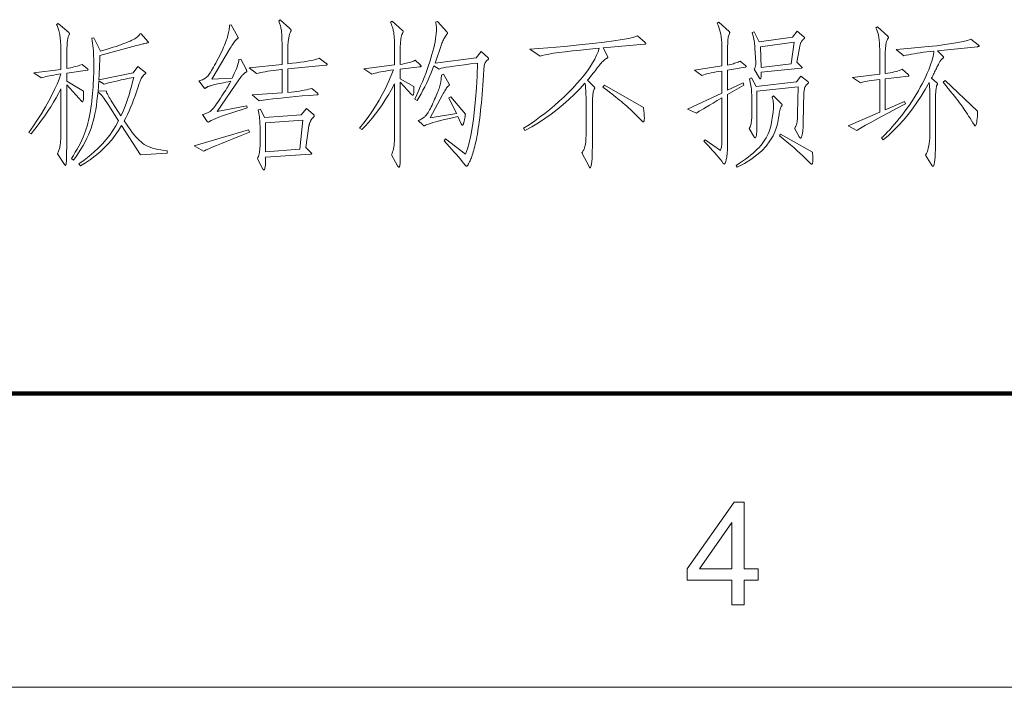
# Model space of a CAD drawing. Extents: x 0 to 1189, y 0 to 841.
# Tile 69 of 132: x 236 to 270, y 10 to 33. Entities that reach past the tile are written whole.
import ezdxf

# ---------------------------------------------------------------- set-up
doc = ezdxf.new("R2010")
doc.units = 0

msp = doc.modelspace()

# ---------------------------------------------------------------- linework, layer by layer
at = {"color": 7, "lineweight": 100}
msp.add_line((20, 20), (1169, 20), dxfattribs=at)
at = {"color": 7, "lineweight": 13}
msp.add_line((10, 10), (1179, 10), dxfattribs=at)
for points in [[(238.39, 31.052), (238.393, 31.049), (238.396, 31.046), (238.398, 31.043), (238.4, 31.04), (238.402, 31.038), (238.403, 31.035), (238.404, 31.032), (238.405, 31.03), (238.406, 31.028), (238.406, 31.026), (238.406, 31.024), (238.405, 31.022), (238.404, 31.02), (238.402, 31.018), (238.4, 31.016), (238.398, 31.015), (238.395, 31.013), (238.392, 31.012), (238.389, 31.011), (238.385, 31.01), (237.677, 30.91), (237.677, 30.635), (238.253, 30.292), (238.253, 30.224), (238.253, 30.163), (238.252, 30.109), (238.249, 30.062), (238.246, 30.023), (238.242, 29.99), (238.237, 29.965), (238.231, 29.947), (238.224, 29.936), (238.216, 29.933), (238.215, 29.933), (238.213, 29.934), (238.212, 29.934), (238.21, 29.935), (238.208, 29.937), (238.206, 29.939), (238.203, 29.941), (238.201, 29.943), (238.198, 29.946), (238.195, 29.949), (237.677, 30.514), (237.677, 28.613), (237.677, 28.48), (237.677, 28.359), (237.676, 28.251), (237.675, 28.155), (237.673, 28.072), (237.672, 28.001), (237.669, 27.943), (237.667, 27.897), (237.664, 27.863), (237.661, 27.842), (237.658, 27.828), (237.655, 27.816), (237.652, 27.805), (237.649, 27.795), (237.646, 27.787), (237.643, 27.78), (237.641, 27.775), (237.638, 27.771), (237.635, 27.769), (237.632, 27.768), (237.63, 27.769), (237.627, 27.77), (237.624, 27.771), (237.621, 27.774), (237.617, 27.776), (237.614, 27.78), (237.61, 27.784), (237.606, 27.789), (237.602, 27.794), (237.598, 27.8), (237.366, 28.164), (237.379, 28.193), (237.391, 28.223), (237.403, 28.253), (237.413, 28.284), (237.423, 28.316), (237.432, 28.348), (237.44, 28.381), (237.447, 28.414), (237.453, 28.449), (237.458, 28.484), (237.463, 28.521), (237.467, 28.562), (237.47, 28.607), (237.473, 28.655), (237.476, 28.707), (237.478, 28.763), (237.48, 28.823), (237.481, 28.887), (237.482, 28.954), (237.482, 29.025), (237.482, 30.376), (237.403, 30.223), (237.32, 30.07), (237.231, 29.917), (237.136, 29.764), (237.037, 29.611), (236.933, 29.458), (236.823, 29.305), (236.708, 29.152), (236.588, 28.998), (236.463, 28.845), (236.394, 28.893), (236.551, 29.119), (236.696, 29.339), (236.832, 29.553), (236.956, 29.761), (237.07, 29.963), (237.174, 30.159), (237.267, 30.349), (237.349, 30.533), (237.421, 30.711), (237.482, 30.883), (237.396, 30.871), (237.315, 30.859), (237.237, 30.846), (237.163, 30.833), (237.094, 30.82), (237.028, 30.806), (236.967, 30.791), (236.909, 30.777), (236.856, 30.761), (236.806, 30.746), (236.558, 30.925), (237.482, 31.036), (237.482, 31.427), (237.482, 31.53), (237.481, 31.628), (237.479, 31.719), (237.476, 31.804), (237.473, 31.883), (237.47, 31.956), (237.465, 32.023), (237.46, 32.084), (237.454, 32.139), (237.448, 32.187), (237.44, 32.232), (237.432, 32.275), (237.423, 32.317), (237.413, 32.357), (237.402, 32.396), (237.39, 32.433), (237.378, 32.469), (237.364, 32.503), (237.349, 32.536), (237.334, 32.567), (237.387, 32.604), (237.751, 32.293), (237.755, 32.288), (237.759, 32.284), (237.762, 32.281), (237.765, 32.277), (237.767, 32.273), (237.769, 32.27), (237.77, 32.267), (237.771, 32.264), (237.772, 32.261), (237.772, 32.258), (237.772, 32.256), (237.772, 32.253), (237.771, 32.25), (237.771, 32.246), (237.77, 32.243), (237.768, 32.24), (237.767, 32.236), (237.765, 32.232), (237.764, 32.228), (237.762, 32.224), (237.746, 32.189), (237.731, 32.143), (237.719, 32.086), (237.708, 32.019), (237.698, 31.94), (237.691, 31.851), (237.685, 31.751), (237.681, 31.639), (237.678, 31.517), (237.677, 31.385), (237.677, 31.068), (237.743, 31.081), (237.806, 31.094), (237.867, 31.107), (237.924, 31.121), (237.978, 31.135), (238.029, 31.15), (238.078, 31.164), (238.123, 31.179), (238.166, 31.195), (238.205, 31.21)], [(243.6, 31.385), (243.785, 31.041), (243.789, 31.032), (243.793, 31.024), (243.796, 31.015), (243.799, 31.008), (243.801, 31.001), (243.803, 30.994), (243.804, 30.988), (243.805, 30.982), (243.806, 30.977), (243.806, 30.973), (243.806, 30.969), (243.805, 30.965), (243.804, 30.961), (243.802, 30.958), (243.799, 30.954), (243.796, 30.951), (243.792, 30.948), (243.788, 30.946), (243.783, 30.943), (243.777, 30.941), (243.771, 30.938), (243.764, 30.935), (243.756, 30.93), (243.748, 30.923), (243.738, 30.916), (243.728, 30.908), (243.717, 30.898), (243.705, 30.887), (243.693, 30.875), (243.679, 30.862), (243.666, 30.848), (243.653, 30.834), (243.64, 30.82), (243.627, 30.805), (243.615, 30.791), (243.603, 30.776), (243.591, 30.761), (243.58, 30.745), (243.569, 30.73), (243.558, 30.714), (242.803, 29.6), (243.806, 29.801), (243.822, 29.727), (243.621, 29.665), (243.436, 29.607), (243.268, 29.553), (243.116, 29.501), (242.98, 29.454), (242.86, 29.41), (242.757, 29.369), (242.67, 29.332), (242.599, 29.298), (242.544, 29.268), (242.538, 29.264), (242.532, 29.26), (242.527, 29.257), (242.521, 29.254), (242.516, 29.252), (242.511, 29.25), (242.507, 29.249), (242.502, 29.247), (242.498, 29.247), (242.494, 29.247), (242.491, 29.247), (242.487, 29.247), (242.484, 29.249), (242.48, 29.25), (242.477, 29.252), (242.473, 29.254), (242.47, 29.257), (242.466, 29.26), (242.463, 29.264), (242.46, 29.268), (242.296, 29.5), (242.327, 29.507), (242.356, 29.514), (242.384, 29.523), (242.412, 29.533), (242.439, 29.543), (242.465, 29.554), (242.49, 29.566), (242.514, 29.579), (242.538, 29.593), (242.56, 29.608), (242.584, 29.627), (242.61, 29.651), (242.639, 29.681), (242.671, 29.718), (242.705, 29.76), (242.742, 29.808), (242.781, 29.863), (242.824, 29.923), (242.869, 29.99), (242.917, 30.062), (242.964, 30.136), (243.009, 30.206), (243.051, 30.272), (243.09, 30.335), (243.126, 30.394), (243.159, 30.45), (243.189, 30.501), (243.217, 30.55), (243.241, 30.594), (243.262, 30.635), (243.175, 30.617), (243.092, 30.601), (243.016, 30.585), (242.945, 30.57), (242.88, 30.556), (242.821, 30.543), (242.768, 30.531), (242.72, 30.52), (242.678, 30.51), (242.642, 30.5), (242.61, 30.492), (242.581, 30.483), (242.554, 30.475), (242.529, 30.467), (242.507, 30.459), (242.487, 30.451), (242.47, 30.444), (242.456, 30.437), (242.443, 30.43), (242.434, 30.424), (242.425, 30.418), (242.418, 30.412), (242.411, 30.408), (242.405, 30.404), (242.399, 30.4), (242.393, 30.397), (242.389, 30.395), (242.385, 30.393), (242.381, 30.392), (242.378, 30.392), (242.376, 30.392), (242.373, 30.393), (242.371, 30.394), (242.368, 30.395), (242.366, 30.396), (242.363, 30.398), (242.361, 30.4), (242.359, 30.402), (242.357, 30.405), (242.354, 30.408), (242.18, 30.646), (242.221, 30.657), (242.259, 30.67), (242.296, 30.685), (242.331, 30.702), (242.364, 30.721), (242.395, 30.741), (242.424, 30.763), (242.452, 30.787), (242.478, 30.813), (242.502, 30.841), (242.527, 30.872), (242.553, 30.909), (242.581, 30.952), (242.611, 31), (242.643, 31.054), (242.678, 31.114), (242.714, 31.179), (242.752, 31.25), (242.793, 31.326), (242.835, 31.408), (242.877, 31.492), (242.916, 31.572), (242.953, 31.649), (242.987, 31.722), (243.018, 31.792), (243.047, 31.859), (243.073, 31.923), (243.097, 31.984), (243.118, 32.041), (243.136, 32.095), (243.152, 32.146), (243.166, 32.196), (243.179, 32.245), (243.19, 32.292), (243.199, 32.338), (243.207, 32.383), (243.213, 32.426), (243.217, 32.467), (243.219, 32.507), (243.22, 32.546), (243.278, 32.557), (243.5, 32.15), (243.502, 32.146), (243.504, 32.142), (243.505, 32.138), (243.507, 32.134), (243.508, 32.13), (243.509, 32.127), (243.51, 32.123), (243.51, 32.12), (243.51, 32.116), (243.511, 32.113), (243.51, 32.11), (243.51, 32.107), (243.508, 32.103), (243.506, 32.1), (243.504, 32.096), (243.501, 32.092), (243.498, 32.088), (243.494, 32.084), (243.489, 32.08), (243.484, 32.076), (243.466, 32.062), (243.446, 32.043), (243.425, 32.022), (243.403, 31.996), (243.38, 31.967), (243.356, 31.934), (243.33, 31.897), (243.303, 31.857), (243.276, 31.812), (243.247, 31.765), (242.613, 30.704), (243.31, 30.741), (243.348, 30.818), (243.383, 30.893), (243.415, 30.964), (243.443, 31.032), (243.468, 31.097), (243.49, 31.159), (243.508, 31.217), (243.523, 31.273), (243.534, 31.325), (243.542, 31.374)], [(243.891, 31.089), (245.01, 31.2), (245.01, 31.701), (245.01, 31.788), (245.009, 31.869), (245.008, 31.945), (245.006, 32.016), (245.005, 32.081), (245.002, 32.142), (244.999, 32.198), (244.996, 32.249), (244.993, 32.294), (244.989, 32.335), (244.984, 32.372), (244.978, 32.409), (244.971, 32.446), (244.963, 32.481), (244.954, 32.516), (244.944, 32.55), (244.933, 32.583), (244.921, 32.615), (244.908, 32.647), (244.894, 32.678), (244.946, 32.731), (245.274, 32.43), (245.282, 32.423), (245.289, 32.416), (245.295, 32.409), (245.301, 32.403), (245.305, 32.397), (245.309, 32.391), (245.312, 32.386), (245.314, 32.381), (245.316, 32.376), (245.316, 32.372), (245.316, 32.368), (245.316, 32.363), (245.315, 32.359), (245.314, 32.355), (245.313, 32.351), (245.312, 32.346), (245.311, 32.342), (245.309, 32.338), (245.307, 32.334), (245.305, 32.33), (245.297, 32.315), (245.289, 32.298), (245.281, 32.28), (245.274, 32.259), (245.267, 32.237), (245.26, 32.213), (245.253, 32.187), (245.246, 32.159), (245.24, 32.129), (245.234, 32.097), (245.229, 32.064), (245.224, 32.031), (245.219, 31.997), (245.216, 31.962), (245.212, 31.927), (245.21, 31.891), (245.208, 31.855), (245.206, 31.819), (245.205, 31.781), (245.205, 31.744), (245.205, 31.232), (245.359, 31.248), (245.503, 31.264), (245.636, 31.281), (245.759, 31.299), (245.872, 31.317), (245.974, 31.336), (246.065, 31.355), (246.146, 31.375), (246.217, 31.395), (246.277, 31.416), (246.504, 31.253), (246.512, 31.246), (246.519, 31.24), (246.525, 31.235), (246.531, 31.229), (246.535, 31.224), (246.539, 31.219), (246.542, 31.215), (246.544, 31.21), (246.546, 31.206), (246.546, 31.202), (246.545, 31.199), (246.544, 31.196), (246.541, 31.193), (246.538, 31.19), (246.533, 31.187), (246.527, 31.185), (246.52, 31.183), (246.512, 31.181), (246.503, 31.18), (246.493, 31.179), (245.205, 31.063), (245.205, 30.255), (245.313, 30.266), (245.415, 30.277), (245.511, 30.289), (245.601, 30.302), (245.686, 30.316), (245.764, 30.33), (245.836, 30.344), (245.903, 30.36), (245.963, 30.376), (246.018, 30.392), (246.213, 30.229), (246.218, 30.223), (246.223, 30.218), (246.227, 30.214), (246.23, 30.209), (246.233, 30.205), (246.236, 30.202), (246.237, 30.198), (246.239, 30.195), (246.24, 30.192), (246.24, 30.189), (246.239, 30.186), (246.238, 30.184), (246.235, 30.182), (246.231, 30.18), (246.227, 30.178), (246.221, 30.176), (246.214, 30.174), (246.206, 30.173), (246.197, 30.172), (246.187, 30.17), (245.937, 30.152), (245.698, 30.133), (245.472, 30.114), (245.258, 30.094), (245.056, 30.074), (244.866, 30.053), (244.689, 30.032), (244.523, 30.01), (244.37, 29.988), (244.229, 29.965), (243.996, 30.17), (245.01, 30.239), (245.01, 31.041), (244.904, 31.029), (244.803, 31.016), (244.705, 31.002), (244.612, 30.988), (244.523, 30.974), (244.438, 30.96), (244.357, 30.945), (244.28, 30.93), (244.207, 30.915), (244.139, 30.899)], [(249.703, 31.205), (249.711, 31.197), (249.718, 31.189), (249.724, 31.182), (249.73, 31.176), (249.735, 31.169), (249.738, 31.164), (249.741, 31.159), (249.743, 31.154), (249.745, 31.15), (249.745, 31.147), (249.744, 31.144), (249.743, 31.141), (249.739, 31.139), (249.735, 31.136), (249.729, 31.134), (249.722, 31.132), (249.714, 31.13), (249.705, 31.128), (249.694, 31.127), (249.682, 31.126), (249.032, 31.047), (249.032, 30.719), (249.492, 30.461), (249.493, 30.448), (249.494, 30.436), (249.494, 30.423), (249.495, 30.411), (249.496, 30.399), (249.496, 30.387), (249.497, 30.375), (249.497, 30.363), (249.497, 30.351), (249.497, 30.339), (249.497, 30.305), (249.495, 30.275), (249.493, 30.248), (249.49, 30.224), (249.486, 30.205), (249.482, 30.189), (249.476, 30.176), (249.47, 30.167), (249.463, 30.162), (249.455, 30.16), (249.451, 30.16), (249.448, 30.161), (249.444, 30.163), (249.44, 30.166), (249.435, 30.169), (249.43, 30.173), (249.425, 30.178), (249.419, 30.184), (249.413, 30.19), (249.407, 30.197), (249.032, 30.598), (249.032, 28.529), (249.032, 28.398), (249.032, 28.279), (249.031, 28.172), (249.03, 28.078), (249.029, 27.997), (249.028, 27.927), (249.026, 27.871), (249.024, 27.826), (249.022, 27.794), (249.019, 27.774), (249.017, 27.761), (249.014, 27.749), (249.011, 27.739), (249.008, 27.73), (249.005, 27.722), (249.002, 27.716), (248.999, 27.711), (248.996, 27.708), (248.993, 27.706), (248.99, 27.705), (248.987, 27.706), (248.983, 27.707), (248.979, 27.71), (248.975, 27.714), (248.97, 27.718), (248.965, 27.724), (248.96, 27.731), (248.955, 27.739), (248.949, 27.748), (248.943, 27.758), (248.732, 28.133), (248.752, 28.178), (248.77, 28.227), (248.785, 28.279), (248.799, 28.335), (248.811, 28.395), (248.82, 28.459), (248.828, 28.526), (248.833, 28.597), (248.836, 28.672), (248.837, 28.75), (248.837, 30.545), (248.733, 30.356), (248.627, 30.174), (248.52, 29.999), (248.411, 29.832), (248.3, 29.673), (248.188, 29.521), (248.074, 29.376), (247.959, 29.239), (247.842, 29.11), (247.723, 28.988), (247.649, 29.041), (247.795, 29.223), (247.934, 29.409), (248.066, 29.598), (248.191, 29.791), (248.309, 29.987), (248.421, 30.187), (248.526, 30.39), (248.624, 30.597), (248.715, 30.807), (248.8, 31.02), (248.705, 31.008), (248.615, 30.996), (248.53, 30.983), (248.45, 30.97), (248.374, 30.956), (248.303, 30.941), (248.237, 30.926), (248.175, 30.911), (248.118, 30.894), (248.066, 30.878), (247.792, 31.063), (248.837, 31.189), (248.837, 31.765), (248.837, 31.829), (248.836, 31.889), (248.835, 31.947), (248.833, 32.001), (248.831, 32.052), (248.829, 32.099), (248.825, 32.144), (248.822, 32.185), (248.818, 32.223), (248.813, 32.258), (248.808, 32.292), (248.801, 32.327), (248.794, 32.363), (248.785, 32.399), (248.774, 32.437), (248.763, 32.476), (248.75, 32.516), (248.736, 32.556), (248.721, 32.598), (248.705, 32.641), (248.758, 32.678), (249.112, 32.367), (249.116, 32.362), (249.119, 32.358), (249.122, 32.354), (249.125, 32.35), (249.127, 32.347), (249.129, 32.343), (249.131, 32.34), (249.132, 32.336), (249.133, 32.333), (249.133, 32.33), (249.133, 32.326), (249.132, 32.323), (249.132, 32.32), (249.131, 32.317), (249.13, 32.314), (249.129, 32.311), (249.128, 32.307), (249.126, 32.304), (249.124, 32.301), (249.122, 32.298), (249.105, 32.266), (249.09, 32.229), (249.076, 32.186), (249.065, 32.139), (249.055, 32.087), (249.047, 32.029), (249.041, 31.967), (249.036, 31.899), (249.033, 31.827), (249.032, 31.749), (249.032, 31.21), (249.105, 31.222), (249.173, 31.235), (249.236, 31.248), (249.294, 31.261), (249.348, 31.275), (249.397, 31.29), (249.441, 31.305), (249.48, 31.32), (249.515, 31.336), (249.544, 31.353)], [(251.788, 31.643), (252.01, 31.443), (252.016, 31.438), (252.021, 31.433), (252.026, 31.428), (252.03, 31.423), (252.034, 31.419), (252.036, 31.415), (252.039, 31.411), (252.04, 31.407), (252.041, 31.404), (252.041, 31.4), (252.041, 31.397), (252.04, 31.394), (252.039, 31.391), (252.037, 31.388), (252.035, 31.385), (252.032, 31.381), (252.029, 31.378), (252.025, 31.375), (252.02, 31.372), (252.015, 31.369), (251.991, 31.352), (251.969, 31.331), (251.949, 31.306), (251.931, 31.278), (251.916, 31.245), (251.903, 31.208), (251.892, 31.167), (251.883, 31.122), (251.877, 31.073), (251.873, 31.02), (251.863, 30.844), (251.852, 30.672), (251.842, 30.506), (251.83, 30.346), (251.818, 30.191), (251.806, 30.041), (251.793, 29.897), (251.78, 29.758), (251.766, 29.625), (251.751, 29.497), (251.736, 29.375), (251.721, 29.257), (251.705, 29.145), (251.689, 29.037), (251.673, 28.934), (251.657, 28.837), (251.64, 28.744), (251.623, 28.657), (251.605, 28.574), (251.587, 28.497), (251.57, 28.424), (251.552, 28.355), (251.535, 28.291), (251.518, 28.23), (251.501, 28.174), (251.485, 28.122), (251.468, 28.074), (251.452, 28.031), (251.437, 27.991), (251.421, 27.956), (251.406, 27.924), (251.393, 27.895), (251.38, 27.869), (251.368, 27.846), (251.358, 27.825), (251.348, 27.808), (251.34, 27.793), (251.333, 27.781), (251.326, 27.772), (251.321, 27.766), (251.316, 27.761), (251.312, 27.757), (251.308, 27.754), (251.304, 27.751), (251.3, 27.748), (251.296, 27.746), (251.293, 27.744), (251.29, 27.743), (251.287, 27.742), (251.284, 27.742), (251.281, 27.742), (251.278, 27.743), (251.275, 27.745), (251.271, 27.747), (251.267, 27.75), (251.263, 27.753), (251.259, 27.758), (251.254, 27.762), (251.25, 27.768), (251.244, 27.774), (251.195, 27.838), (251.141, 27.907), (251.082, 27.98), (251.017, 28.057), (250.947, 28.138), (250.872, 28.224), (250.792, 28.313), (250.707, 28.407), (250.617, 28.505), (250.521, 28.608), (250.574, 28.676), (251.25, 28.149), (251.316, 28.332), (251.376, 28.543), (251.431, 28.783), (251.48, 29.051), (251.524, 29.347), (251.563, 29.671), (251.596, 30.024), (251.623, 30.405), (251.645, 30.815), (251.661, 31.253), (251.426, 31.225), (251.214, 31.199), (251.025, 31.174), (250.859, 31.151), (250.716, 31.13), (250.597, 31.11), (250.501, 31.092), (250.428, 31.075), (250.379, 31.06), (250.352, 31.047), (250.178, 31.163), (250.131, 31.041), (250.083, 30.92), (250.032, 30.799), (249.979, 30.68), (249.923, 30.561), (249.866, 30.443), (249.806, 30.326), (249.744, 30.21), (249.68, 30.095), (249.613, 29.98), (249.523, 30.023), (249.594, 30.176), (249.662, 30.327), (249.726, 30.474), (249.786, 30.619), (249.843, 30.76), (249.897, 30.899), (249.947, 31.034), (249.993, 31.166), (250.036, 31.295), (250.075, 31.422), (250.111, 31.544), (250.143, 31.661), (250.171, 31.773), (250.195, 31.879), (250.216, 31.981), (250.232, 32.078), (250.246, 32.169), (250.255, 32.256), (250.261, 32.338), (250.262, 32.414), (250.262, 32.441), (250.261, 32.467), (250.26, 32.492), (250.258, 32.516), (250.256, 32.539), (250.253, 32.562), (250.25, 32.583), (250.246, 32.603), (250.241, 32.623), (250.236, 32.641), (250.294, 32.673), (250.616, 32.314), (250.621, 32.309), (250.626, 32.304), (250.63, 32.299), (250.633, 32.294), (250.636, 32.29), (250.638, 32.286), (250.64, 32.282), (250.641, 32.278), (250.642, 32.275), (250.643, 32.271), (250.642, 32.268), (250.642, 32.265), (250.641, 32.262), (250.639, 32.258), (250.637, 32.254), (250.635, 32.251), (250.632, 32.247), (250.629, 32.243), (250.625, 32.239), (250.621, 32.235), (250.6, 32.206), (250.579, 32.177), (250.558, 32.146), (250.539, 32.113), (250.52, 32.079), (250.502, 32.043), (250.484, 32.006), (250.468, 31.968), (250.452, 31.928), (250.437, 31.886), (250.215, 31.253), (251.619, 31.437)], [(260.794, 31.163), (260.797, 31.16), (260.8, 31.157), (260.802, 31.154), (260.804, 31.151), (260.806, 31.148), (260.807, 31.145), (260.809, 31.142), (260.809, 31.139), (260.81, 31.137), (260.81, 31.134), (260.81, 31.131), (260.809, 31.129), (260.807, 31.127), (260.805, 31.125), (260.802, 31.123), (260.799, 31.121), (260.794, 31.119), (260.79, 31.118), (260.784, 31.117), (260.778, 31.115), (260.176, 31.015), (260.176, 30.329), (260.704, 30.577), (260.731, 30.503), (260.176, 30.181), (260.176, 28.729), (260.176, 28.626), (260.175, 28.53), (260.173, 28.44), (260.17, 28.358), (260.167, 28.282), (260.162, 28.213), (260.157, 28.151), (260.151, 28.096), (260.144, 28.047), (260.137, 28.006), (260.129, 27.97), (260.121, 27.938), (260.113, 27.909), (260.106, 27.884), (260.098, 27.863), (260.09, 27.846), (260.083, 27.833), (260.075, 27.824), (260.068, 27.818), (260.06, 27.816), (260.058, 27.816), (260.056, 27.817), (260.053, 27.818), (260.05, 27.819), (260.047, 27.821), (260.044, 27.824), (260.04, 27.826), (260.037, 27.83), (260.033, 27.833), (260.029, 27.837), (259.974, 27.909), (259.916, 27.982), (259.856, 28.056), (259.794, 28.13), (259.729, 28.205), (259.662, 28.281), (259.592, 28.358), (259.52, 28.435), (259.446, 28.513), (259.369, 28.592), (259.406, 28.645), (259.928, 28.275), (259.938, 28.296), (259.947, 28.321), (259.955, 28.351), (259.962, 28.387), (259.968, 28.427), (259.973, 28.472), (259.976, 28.522), (259.979, 28.578), (259.981, 28.638), (259.981, 28.703), (259.981, 30.065), (259.824, 29.974), (259.683, 29.892), (259.557, 29.819), (259.447, 29.754), (259.353, 29.698), (259.274, 29.651), (259.211, 29.612), (259.164, 29.582), (259.132, 29.56), (259.115, 29.548), (258.809, 29.685), (259.981, 30.234), (259.981, 30.983), (259.876, 30.968), (259.78, 30.952), (259.691, 30.936), (259.61, 30.92), (259.538, 30.904), (259.473, 30.888), (259.417, 30.873), (259.368, 30.857), (259.327, 30.841), (259.295, 30.825), (259.047, 31.015), (259.981, 31.158), (259.981, 31.738), (259.98, 31.847), (259.975, 31.951), (259.966, 32.05), (259.955, 32.145), (259.94, 32.235), (259.922, 32.32), (259.901, 32.401), (259.876, 32.477), (259.849, 32.548), (259.818, 32.615), (259.881, 32.652), (260.229, 32.33), (260.232, 32.326), (260.235, 32.323), (260.237, 32.32), (260.239, 32.316), (260.241, 32.313), (260.243, 32.31), (260.244, 32.306), (260.244, 32.303), (260.245, 32.299), (260.245, 32.295), (260.245, 32.292), (260.245, 32.288), (260.244, 32.284), (260.243, 32.28), (260.242, 32.276), (260.241, 32.272), (260.24, 32.268), (260.238, 32.264), (260.237, 32.26), (260.235, 32.256), (260.224, 32.232), (260.214, 32.204), (260.205, 32.172), (260.197, 32.137), (260.191, 32.097), (260.186, 32.054), (260.182, 32.007), (260.179, 31.957), (260.177, 31.902), (260.176, 31.844), (260.176, 31.184), (260.228, 31.195), (260.278, 31.206), (260.326, 31.219), (260.372, 31.231), (260.415, 31.245), (260.457, 31.259), (260.497, 31.273), (260.535, 31.289), (260.57, 31.305), (260.604, 31.321)], [(241.098, 28.191), (240.185, 28.127), (239.546, 29.125), (239.442, 28.957), (239.329, 28.795), (239.209, 28.64), (239.081, 28.493), (238.944, 28.352), (238.8, 28.218), (238.647, 28.091), (238.487, 27.971), (238.318, 27.859), (238.142, 27.753), (238.094, 27.821), (238.273, 27.95), (238.442, 28.082), (238.602, 28.219), (238.751, 28.359), (238.891, 28.504), (239.022, 28.652), (239.142, 28.804), (239.253, 28.96), (239.354, 29.12), (239.446, 29.284), (239.108, 29.811), (239.062, 29.882), (239.019, 29.946), (238.978, 30.005), (238.94, 30.059), (238.903, 30.107), (238.869, 30.15), (238.837, 30.187), (238.807, 30.219), (238.78, 30.245), (238.754, 30.265), (238.765, 30.313), (239.029, 30.292), (239.032, 30.276), (239.038, 30.256), (239.048, 30.231), (239.062, 30.201), (239.079, 30.168), (239.1, 30.13), (239.124, 30.087), (239.152, 30.04), (239.184, 29.989), (239.219, 29.933), (239.525, 29.452), (239.574, 29.56), (239.622, 29.672), (239.668, 29.79), (239.713, 29.914), (239.757, 30.042), (239.8, 30.177), (239.841, 30.316), (239.881, 30.461), (239.92, 30.611), (239.958, 30.767), (239.805, 30.736), (239.664, 30.707), (239.535, 30.68), (239.417, 30.654), (239.311, 30.63), (239.217, 30.607), (239.134, 30.587), (239.062, 30.568), (239.003, 30.55), (238.955, 30.535), (238.77, 30.646), (238.758, 30.464), (238.744, 30.29), (238.728, 30.124), (238.709, 29.964), (238.688, 29.811), (238.665, 29.666), (238.639, 29.528), (238.611, 29.397), (238.581, 29.273), (238.548, 29.157), (238.511, 29.043), (238.468, 28.928), (238.419, 28.811), (238.364, 28.692), (238.303, 28.572), (238.235, 28.451), (238.162, 28.327), (238.082, 28.202), (237.996, 28.076), (237.904, 27.948), (237.836, 28.001), (237.905, 28.11), (237.971, 28.217), (238.032, 28.322), (238.089, 28.426), (238.142, 28.528), (238.19, 28.628), (238.235, 28.727), (238.275, 28.823), (238.311, 28.918), (238.342, 29.012), (238.371, 29.106), (238.398, 29.203), (238.423, 29.303), (238.446, 29.406), (238.467, 29.513), (238.487, 29.622), (238.504, 29.735), (238.52, 29.85), (238.534, 29.969), (238.546, 30.091), (238.556, 30.214), (238.566, 30.333), (238.574, 30.45), (238.581, 30.565), (238.587, 30.677), (238.592, 30.787), (238.596, 30.894), (238.599, 30.998), (238.601, 31.1), (238.601, 31.2), (238.6, 31.297), (238.599, 31.393), (238.595, 31.487), (238.591, 31.579), (238.585, 31.67), (238.578, 31.759), (238.57, 31.846), (238.561, 31.931), (238.55, 32.015), (238.538, 32.097), (238.606, 32.113), (238.828, 31.654), (238.944, 31.689), (239.055, 31.724), (239.161, 31.758), (239.262, 31.791), (239.359, 31.823), (239.45, 31.855), (239.537, 31.886), (239.619, 31.916), (239.696, 31.945), (239.768, 31.973), (239.834, 32.001), (239.895, 32.029), (239.95, 32.056), (239.998, 32.084), (240.041, 32.111), (240.077, 32.138), (240.108, 32.165), (240.133, 32.192), (240.151, 32.219), (240.164, 32.245), (240.216, 32.25), (240.443, 31.992), (240.446, 31.988), (240.449, 31.984), (240.452, 31.98), (240.454, 31.976), (240.455, 31.973), (240.457, 31.969), (240.458, 31.966), (240.459, 31.963), (240.459, 31.96), (240.459, 31.957), (240.459, 31.955), (240.458, 31.952), (240.456, 31.95), (240.454, 31.948), (240.451, 31.946), (240.448, 31.944), (240.444, 31.943), (240.439, 31.941), (240.434, 31.94), (240.428, 31.939), (240.401, 31.934), (240.372, 31.929), (240.341, 31.922), (240.308, 31.914), (240.272, 31.906), (240.234, 31.896), (240.193, 31.886), (240.151, 31.875), (240.105, 31.862), (240.058, 31.849), (238.807, 31.517), (238.804, 31.41), (238.8, 31.309), (238.797, 31.213), (238.793, 31.122), (238.79, 31.036), (238.786, 30.955), (238.782, 30.88), (238.778, 30.809), (238.774, 30.743), (238.77, 30.683), (239.942, 30.925), (240.1, 31.142), (240.359, 30.936), (240.362, 30.934), (240.365, 30.932), (240.367, 30.93), (240.369, 30.927), (240.371, 30.925), (240.372, 30.923), (240.373, 30.921), (240.374, 30.919), (240.375, 30.917), (240.375, 30.915), (240.375, 30.913), (240.374, 30.91), (240.373, 30.908), (240.371, 30.905), (240.37, 30.903), (240.367, 30.9), (240.364, 30.897), (240.361, 30.895), (240.358, 30.891), (240.354, 30.888), (240.328, 30.87), (240.303, 30.848), (240.28, 30.823), (240.257, 30.795), (240.236, 30.764), (240.216, 30.73), (240.197, 30.693), (240.18, 30.652), (240.163, 30.608), (240.148, 30.561), (240.102, 30.414), (240.055, 30.272), (240.006, 30.133), (239.957, 29.999), (239.906, 29.87), (239.855, 29.744), (239.802, 29.622), (239.747, 29.505), (239.692, 29.392), (239.636, 29.284), (239.708, 29.175), (239.777, 29.074), (239.845, 28.98), (239.911, 28.893), (239.974, 28.814), (240.036, 28.741), (240.095, 28.676), (240.153, 28.618), (240.208, 28.567), (240.261, 28.523), (240.317, 28.485), (240.378, 28.449), (240.446, 28.416), (240.52, 28.386), (240.6, 28.358), (240.686, 28.334), (240.778, 28.312), (240.877, 28.294), (240.982, 28.278), (241.093, 28.265)], [(257.363, 31.955), (257.369, 31.95), (257.374, 31.945), (257.379, 31.94), (257.383, 31.936), (257.387, 31.932), (257.389, 31.928), (257.392, 31.924), (257.393, 31.921), (257.394, 31.918), (257.394, 31.915), (257.394, 31.913), (257.393, 31.91), (257.39, 31.908), (257.387, 31.906), (257.383, 31.904), (257.377, 31.902), (257.371, 31.901), (257.364, 31.899), (257.356, 31.898), (257.347, 31.897), (255.937, 31.77), (256.096, 31.469), (256.097, 31.468), (256.098, 31.467), (256.098, 31.465), (256.099, 31.464), (256.1, 31.462), (256.1, 31.46), (256.101, 31.458), (256.101, 31.456), (256.101, 31.453), (256.101, 31.451), (256.101, 31.448), (256.1, 31.445), (256.098, 31.442), (256.096, 31.44), (256.093, 31.437), (256.09, 31.434), (256.086, 31.431), (256.081, 31.428), (256.075, 31.425), (256.069, 31.422), (256.047, 31.41), (256.024, 31.395), (256, 31.378), (255.975, 31.357), (255.95, 31.334), (255.924, 31.309), (255.897, 31.28), (255.87, 31.249), (255.842, 31.215), (255.813, 31.179), (255.783, 31.139), (255.751, 31.098), (255.716, 31.053), (255.679, 31.006), (255.64, 30.957), (255.598, 30.905), (255.554, 30.851), (255.508, 30.794), (255.46, 30.734), (255.41, 30.672), (255.642, 30.434), (255.644, 30.432), (255.646, 30.43), (255.647, 30.428), (255.649, 30.425), (255.65, 30.423), (255.651, 30.42), (255.651, 30.417), (255.652, 30.414), (255.652, 30.411), (255.652, 30.408), (255.652, 30.405), (255.652, 30.401), (255.65, 30.397), (255.649, 30.393), (255.647, 30.388), (255.645, 30.383), (255.642, 30.378), (255.639, 30.373), (255.635, 30.367), (255.631, 30.36), (255.62, 30.34), (255.61, 30.313), (255.602, 30.278), (255.594, 30.236), (255.588, 30.188), (255.582, 30.132), (255.578, 30.069), (255.575, 29.999), (255.574, 29.922), (255.573, 29.838), (255.573, 28.581), (255.572, 28.411), (255.57, 28.258), (255.566, 28.124), (255.561, 28.007), (255.553, 27.908), (255.545, 27.828), (255.534, 27.765), (255.522, 27.72), (255.509, 27.693), (255.494, 27.684), (255.492, 27.684), (255.49, 27.685), (255.487, 27.686), (255.485, 27.688), (255.482, 27.691), (255.479, 27.694), (255.477, 27.697), (255.474, 27.701), (255.471, 27.705), (255.468, 27.71), (255.214, 28.196), (255.232, 28.223), (255.248, 28.251), (255.262, 28.278), (255.276, 28.305), (255.288, 28.331), (255.299, 28.358), (255.309, 28.384), (255.317, 28.411), (255.324, 28.437), (255.33, 28.463), (255.335, 28.49), (255.34, 28.52), (255.344, 28.553), (255.347, 28.589), (255.35, 28.628), (255.352, 28.67), (255.354, 28.715), (255.356, 28.763), (255.356, 28.813), (255.357, 28.867), (255.357, 29.906), (255.356, 30.005), (255.355, 30.097), (255.353, 30.181), (255.351, 30.259), (255.347, 30.329), (255.343, 30.392), (255.339, 30.447), (255.333, 30.496), (255.327, 30.537), (255.32, 30.572), (255.142, 30.378), (254.958, 30.191), (254.768, 30.012), (254.572, 29.839), (254.371, 29.674), (254.164, 29.516), (253.951, 29.365), (253.732, 29.222), (253.507, 29.085), (253.277, 28.956), (253.229, 29.035), (253.415, 29.156), (253.597, 29.279), (253.775, 29.407), (253.948, 29.538), (254.118, 29.672), (254.284, 29.811), (254.445, 29.952), (254.603, 30.098), (254.756, 30.247), (254.905, 30.4), (255.047, 30.553), (255.177, 30.702), (255.295, 30.847), (255.402, 30.989), (255.497, 31.127), (255.581, 31.261), (255.653, 31.391), (255.714, 31.518), (255.763, 31.64), (255.8, 31.759), (255.469, 31.728), (255.167, 31.698), (254.894, 31.669), (254.65, 31.64), (254.434, 31.613), (254.247, 31.586), (254.09, 31.561), (253.961, 31.536), (253.86, 31.513), (253.789, 31.49), (253.446, 31.722), (254.061, 31.773), (254.621, 31.822), (255.125, 31.87), (255.574, 31.917), (255.968, 31.963), (256.306, 32.008), (256.589, 32.051), (256.816, 32.094), (256.988, 32.136), (257.104, 32.176)], [(262.542, 32.34), (262.774, 32.145), (262.778, 32.142), (262.781, 32.138), (262.785, 32.135), (262.787, 32.132), (262.79, 32.129), (262.792, 32.126), (262.793, 32.123), (262.794, 32.119), (262.795, 32.116), (262.795, 32.113), (262.795, 32.11), (262.794, 32.107), (262.793, 32.104), (262.792, 32.1), (262.79, 32.097), (262.787, 32.094), (262.785, 32.091), (262.781, 32.088), (262.778, 32.085), (262.774, 32.081), (262.753, 32.061), (262.733, 32.042), (262.716, 32.022), (262.7, 32.003), (262.687, 31.984), (262.675, 31.965), (262.665, 31.946), (262.657, 31.928), (262.651, 31.909), (262.647, 31.891), (262.536, 31.29), (262.695, 31.131), (262.698, 31.128), (262.7, 31.125), (262.703, 31.122), (262.705, 31.119), (262.706, 31.116), (262.708, 31.113), (262.709, 31.11), (262.71, 31.108), (262.71, 31.105), (262.71, 31.102), (262.71, 31.1), (262.709, 31.097), (262.708, 31.095), (262.705, 31.093), (262.703, 31.091), (262.699, 31.089), (262.695, 31.088), (262.69, 31.086), (262.685, 31.085), (262.679, 31.084), (261.322, 30.941), (261.322, 30.898), (261.321, 30.859), (261.319, 30.825), (261.316, 30.796), (261.313, 30.771), (261.309, 30.75), (261.304, 30.735), (261.298, 30.723), (261.292, 30.716), (261.285, 30.714), (261.283, 30.714), (261.281, 30.715), (261.279, 30.716), (261.277, 30.718), (261.275, 30.719), (261.272, 30.722), (261.27, 30.725), (261.268, 30.728), (261.266, 30.731), (261.264, 30.735), (261.079, 31.047), (261.091, 31.063), (261.102, 31.082), (261.111, 31.102), (261.118, 31.124), (261.124, 31.147), (261.129, 31.172), (261.132, 31.199), (261.133, 31.228), (261.133, 31.258), (261.132, 31.29), (261.106, 31.754), (261.103, 31.803), (261.098, 31.853), (261.093, 31.905), (261.085, 31.957), (261.077, 32.01), (261.066, 32.065), (261.055, 32.12), (261.041, 32.176), (261.027, 32.234), (261.011, 32.293), (261.084, 32.314), (261.253, 31.981), (262.378, 32.14)], [(266.327, 30.809), (265.54, 30.719), (265.54, 29.658), (266.2, 29.943), (266.232, 29.87), (265.929, 29.709), (265.657, 29.565), (265.415, 29.435), (265.204, 29.321), (265.024, 29.223), (264.874, 29.14), (264.755, 29.072), (264.666, 29.02), (264.607, 28.983), (264.579, 28.962), (264.284, 29.12), (265.355, 29.579), (265.355, 30.698), (265.254, 30.686), (265.16, 30.673), (265.074, 30.661), (264.996, 30.649), (264.926, 30.636), (264.864, 30.624), (264.81, 30.612), (264.764, 30.6), (264.726, 30.589), (264.695, 30.577), (264.431, 30.762), (265.355, 30.873), (265.355, 31.585), (265.354, 31.712), (265.35, 31.829), (265.343, 31.938), (265.333, 32.038), (265.321, 32.129), (265.306, 32.211), (265.288, 32.284), (265.267, 32.349), (265.244, 32.404), (265.218, 32.451), (265.281, 32.493), (265.624, 32.166), (265.629, 32.161), (265.634, 32.156), (265.638, 32.151), (265.641, 32.147), (265.644, 32.143), (265.647, 32.139), (265.648, 32.135), (265.65, 32.132), (265.651, 32.129), (265.651, 32.126), (265.651, 32.124), (265.65, 32.121), (265.65, 32.119), (265.649, 32.116), (265.648, 32.114), (265.647, 32.111), (265.646, 32.109), (265.644, 32.107), (265.642, 32.105), (265.64, 32.103), (265.621, 32.067), (265.604, 32.028), (265.589, 31.985), (265.576, 31.938), (265.565, 31.887), (265.556, 31.833), (265.549, 31.776), (265.544, 31.714), (265.541, 31.649), (265.54, 31.58), (265.54, 30.894), (265.626, 30.908), (265.705, 30.922), (265.779, 30.936), (265.846, 30.951), (265.907, 30.966), (265.962, 30.982), (266.011, 30.998), (266.054, 31.014), (266.09, 31.03), (266.121, 31.047), (266.327, 30.851), (266.33, 30.848), (266.332, 30.845), (266.335, 30.842), (266.337, 30.839), (266.338, 30.836), (266.34, 30.833), (266.341, 30.831), (266.342, 30.828), (266.342, 30.825), (266.342, 30.822), (266.342, 30.82), (266.342, 30.818), (266.341, 30.816), (266.34, 30.814), (266.338, 30.812), (266.337, 30.811), (266.335, 30.81), (266.332, 30.81), (266.33, 30.809)], [(262.441, 31.965), (261.29, 31.812), (261.317, 31.105), (262.341, 31.232)], [(268.702, 31.876), (268.709, 31.869), (268.715, 31.864), (268.721, 31.858), (268.726, 31.853), (268.73, 31.849), (268.733, 31.844), (268.736, 31.84), (268.738, 31.837), (268.739, 31.834), (268.739, 31.831), (268.739, 31.828), (268.737, 31.826), (268.734, 31.823), (268.731, 31.821), (268.726, 31.819), (268.72, 31.818), (268.713, 31.816), (268.705, 31.815), (268.696, 31.813), (268.686, 31.812), (267.324, 31.675), (267.509, 31.48), (267.513, 31.475), (267.517, 31.472), (267.52, 31.468), (267.523, 31.464), (267.525, 31.46), (267.527, 31.457), (267.528, 31.454), (267.529, 31.451), (267.53, 31.448), (267.53, 31.445), (267.53, 31.443), (267.529, 31.44), (267.527, 31.437), (267.525, 31.434), (267.522, 31.431), (267.518, 31.429), (267.513, 31.426), (267.508, 31.423), (267.502, 31.419), (267.496, 31.416), (267.489, 31.412), (267.481, 31.407), (267.473, 31.399), (267.465, 31.391), (267.456, 31.38), (267.446, 31.368), (267.436, 31.354), (267.426, 31.339), (267.415, 31.322), (267.403, 31.303), (267.391, 31.282), (267.378, 31.259), (267.364, 31.234), (267.349, 31.206), (267.334, 31.176), (267.317, 31.144), (267.299, 31.109), (267.28, 31.072), (267.26, 31.033), (267.24, 30.991), (267.22, 30.95), (267.201, 30.913), (267.184, 30.879), (267.169, 30.849), (267.155, 30.822), (267.144, 30.798), (267.133, 30.779), (267.125, 30.762), (267.118, 30.75), (267.113, 30.741), (267.298, 30.582), (267.303, 30.578), (267.307, 30.574), (267.311, 30.57), (267.315, 30.566), (267.318, 30.562), (267.32, 30.559), (267.322, 30.555), (267.323, 30.552), (267.324, 30.548), (267.324, 30.545), (267.324, 30.542), (267.323, 30.539), (267.322, 30.535), (267.321, 30.532), (267.319, 30.528), (267.317, 30.524), (267.314, 30.52), (267.311, 30.517), (267.307, 30.512), (267.303, 30.508), (267.299, 30.503), (267.295, 30.495), (267.291, 30.484), (267.287, 30.47), (267.283, 30.454), (267.28, 30.435), (267.276, 30.414), (267.273, 30.39), (267.269, 30.363), (267.266, 30.334), (267.263, 30.303), (267.261, 30.27), (267.258, 30.237), (267.256, 30.201), (267.254, 30.165), (267.253, 30.128), (267.252, 30.089), (267.251, 30.049), (267.251, 30.007), (267.25, 29.965), (267.25, 28.629), (267.25, 28.459), (267.247, 28.308), (267.243, 28.174), (267.237, 28.058), (267.229, 27.96), (267.22, 27.88), (267.209, 27.817), (267.196, 27.772), (267.182, 27.746), (267.166, 27.737), (267.164, 27.737), (267.161, 27.738), (267.159, 27.739), (267.157, 27.74), (267.154, 27.742), (267.151, 27.744), (267.149, 27.747), (267.146, 27.75), (267.143, 27.754), (267.14, 27.758), (266.913, 28.122), (266.941, 28.17), (266.966, 28.225), (266.988, 28.287), (267.007, 28.355), (267.023, 28.431), (267.037, 28.514), (267.047, 28.603), (267.054, 28.7), (267.059, 28.803), (267.06, 28.914), (267.06, 30.033), (267.06, 30.108), (267.059, 30.179), (267.058, 30.245), (267.056, 30.308), (267.054, 30.366), (267.051, 30.42), (267.047, 30.469), (267.043, 30.515), (267.039, 30.556), (267.034, 30.593), (266.901, 30.355), (266.763, 30.126), (266.62, 29.907), (266.471, 29.697), (266.317, 29.497), (266.158, 29.307), (265.993, 29.126), (265.823, 28.954), (265.647, 28.792), (265.466, 28.64), (265.408, 28.708), (265.476, 28.768), (265.546, 28.835), (265.618, 28.907), (265.693, 28.986), (265.77, 29.07), (265.849, 29.161), (265.931, 29.259), (266.014, 29.362), (266.101, 29.471), (266.189, 29.587), (266.277, 29.706), (266.362, 29.825), (266.443, 29.945), (266.521, 30.065), (266.596, 30.186), (266.667, 30.306), (266.735, 30.428), (266.799, 30.549), (266.86, 30.671), (266.918, 30.793), (266.971, 30.912), (267.019, 31.024), (267.06, 31.129), (267.097, 31.227), (267.128, 31.317), (267.153, 31.401), (267.172, 31.477), (267.186, 31.547), (267.195, 31.609), (267.198, 31.664), (267.075, 31.65), (266.957, 31.636), (266.844, 31.621), (266.735, 31.605), (266.63, 31.589), (266.53, 31.573), (266.434, 31.555), (266.343, 31.538), (266.256, 31.519), (266.173, 31.501), (265.91, 31.717), (266.303, 31.748), (266.665, 31.78), (266.997, 31.813), (267.298, 31.846), (267.568, 31.881), (267.808, 31.916), (268.017, 31.952), (268.195, 31.989), (268.343, 32.027), (268.459, 32.066)], [(251.25, 29.511), (251.246, 29.479), (251.243, 29.449), (251.238, 29.42), (251.234, 29.392), (251.229, 29.365), (251.224, 29.339), (251.218, 29.313), (251.212, 29.289), (251.206, 29.266), (251.199, 29.244), (251.193, 29.223), (251.186, 29.205), (251.181, 29.189), (251.175, 29.175), (251.17, 29.163), (251.165, 29.153), (251.16, 29.145), (251.156, 29.14), (251.153, 29.137), (251.149, 29.136), (251.146, 29.136), (251.143, 29.138), (251.139, 29.14), (251.135, 29.144), (251.131, 29.149), (251.127, 29.155), (251.122, 29.162), (251.117, 29.17), (251.112, 29.179), (251.107, 29.189), (250.991, 29.431), (250.811, 29.39), (250.646, 29.352), (250.497, 29.317), (250.364, 29.284), (250.247, 29.253), (250.145, 29.225), (250.058, 29.2), (249.988, 29.178), (249.932, 29.158), (249.893, 29.141), (249.886, 29.137), (249.879, 29.133), (249.873, 29.13), (249.867, 29.128), (249.861, 29.125), (249.856, 29.123), (249.852, 29.122), (249.847, 29.121), (249.844, 29.12), (249.84, 29.12), (249.837, 29.12), (249.833, 29.121), (249.83, 29.122), (249.826, 29.124), (249.822, 29.127), (249.817, 29.129), (249.813, 29.133), (249.808, 29.137), (249.803, 29.141), (249.798, 29.146), (249.645, 29.294), (249.678, 29.31), (249.709, 29.326), (249.739, 29.343), (249.767, 29.359), (249.793, 29.376), (249.818, 29.393), (249.841, 29.41), (249.863, 29.428), (249.883, 29.445), (249.901, 29.463), (249.919, 29.483), (249.938, 29.509), (249.959, 29.539), (249.982, 29.575), (250.005, 29.615), (250.03, 29.66), (250.056, 29.71), (250.084, 29.765), (250.113, 29.826), (250.144, 29.891), (250.174, 29.957), (250.202, 30.021), (250.229, 30.081), (250.254, 30.14), (250.277, 30.196), (250.298, 30.249), (250.318, 30.299), (250.335, 30.347), (250.351, 30.392), (250.365, 30.434), (250.378, 30.476), (250.389, 30.517), (250.399, 30.558), (250.408, 30.599), (250.415, 30.64), (250.421, 30.681), (250.425, 30.723), (250.429, 30.764), (250.431, 30.805), (250.431, 30.846), (250.505, 30.873), (250.685, 30.556), (250.689, 30.55), (250.692, 30.544), (250.696, 30.538), (250.698, 30.533), (250.701, 30.528), (250.702, 30.523), (250.704, 30.519), (250.705, 30.515), (250.706, 30.512), (250.706, 30.508), (250.706, 30.505), (250.705, 30.502), (250.703, 30.499), (250.701, 30.496), (250.698, 30.492), (250.694, 30.489), (250.69, 30.486), (250.686, 30.483), (250.68, 30.48), (250.674, 30.477), (250.661, 30.466), (250.646, 30.451), (250.629, 30.431), (250.611, 30.407), (250.591, 30.379), (250.57, 30.346), (250.547, 30.309), (250.522, 30.267), (250.496, 30.221), (250.468, 30.17), (250.051, 29.389), (250.943, 29.532), (250.685, 30.075), (250.748, 30.107)], [(257.31, 29.743), (257.316, 29.694), (257.321, 29.649), (257.326, 29.605), (257.33, 29.565), (257.334, 29.526), (257.337, 29.491), (257.339, 29.458), (257.34, 29.427), (257.341, 29.399), (257.342, 29.373), (257.341, 29.35), (257.34, 29.33), (257.338, 29.311), (257.335, 29.296), (257.331, 29.282), (257.326, 29.271), (257.321, 29.263), (257.315, 29.257), (257.307, 29.253), (257.299, 29.252), (257.297, 29.252), (257.295, 29.253), (257.293, 29.253), (257.29, 29.254), (257.288, 29.256), (257.285, 29.258), (257.282, 29.26), (257.279, 29.262), (257.276, 29.265), (257.273, 29.268), (257.202, 29.341), (257.132, 29.413), (257.063, 29.481), (256.996, 29.547), (256.93, 29.611), (256.865, 29.672), (256.801, 29.73), (256.739, 29.786), (256.678, 29.84), (256.618, 29.891), (256.558, 29.941), (256.496, 29.992), (256.432, 30.043), (256.367, 30.096), (256.299, 30.149), (256.229, 30.204), (256.158, 30.259), (256.085, 30.315), (256.009, 30.371), (255.932, 30.429), (255.98, 30.503)], [(262.668, 30.809), (262.9, 30.624), (262.905, 30.62), (262.91, 30.616), (262.914, 30.612), (262.917, 30.608), (262.92, 30.605), (262.923, 30.601), (262.924, 30.597), (262.926, 30.594), (262.927, 30.591), (262.927, 30.587), (262.927, 30.584), (262.926, 30.581), (262.925, 30.578), (262.923, 30.575), (262.922, 30.572), (262.919, 30.568), (262.917, 30.565), (262.913, 30.562), (262.91, 30.559), (262.906, 30.556), (262.882, 30.534), (262.86, 30.51), (262.841, 30.485), (262.824, 30.459), (262.809, 30.43), (262.797, 30.401), (262.788, 30.369), (262.781, 30.336), (262.776, 30.302), (262.774, 30.265), (262.747, 29.225), (262.747, 29.174), (262.746, 29.125), (262.745, 29.079), (262.742, 29.035), (262.739, 28.995), (262.736, 28.956), (262.732, 28.921), (262.727, 28.888), (262.722, 28.857), (262.716, 28.83), (262.709, 28.804), (262.703, 28.782), (262.697, 28.762), (262.692, 28.745), (262.686, 28.731), (262.681, 28.719), (262.675, 28.709), (262.67, 28.703), (262.665, 28.699), (262.66, 28.698), (262.656, 28.698), (262.651, 28.699), (262.646, 28.701), (262.642, 28.704), (262.637, 28.708), (262.633, 28.713), (262.628, 28.718), (262.624, 28.725), (262.62, 28.732), (262.615, 28.74), (262.457, 29.035), (262.469, 29.054), (262.48, 29.073), (262.491, 29.092), (262.5, 29.111), (262.508, 29.129), (262.516, 29.148), (262.522, 29.166), (262.528, 29.184), (262.533, 29.202), (262.536, 29.22), (262.539, 29.239), (262.542, 29.261), (262.545, 29.286), (262.547, 29.313), (262.549, 29.343), (262.551, 29.375), (262.553, 29.411), (262.555, 29.448), (262.556, 29.489), (262.557, 29.532), (262.573, 30.44), (261.174, 30.292), (261.174, 29.273), (261.174, 29.165), (261.172, 29.068), (261.169, 28.982), (261.165, 28.908), (261.16, 28.845), (261.153, 28.794), (261.146, 28.754), (261.137, 28.726), (261.127, 28.709), (261.116, 28.703), (261.114, 28.703), (261.112, 28.704), (261.109, 28.705), (261.107, 28.706), (261.104, 28.708), (261.102, 28.71), (261.099, 28.713), (261.096, 28.716), (261.093, 28.72), (261.09, 28.724), (260.905, 29.03), (260.922, 29.054), (260.937, 29.082), (260.951, 29.113), (260.962, 29.148), (260.972, 29.187), (260.98, 29.23), (260.987, 29.276), (260.991, 29.326), (260.994, 29.379), (260.995, 29.437), (260.995, 30.107), (260.994, 30.174), (260.992, 30.24), (260.988, 30.304), (260.983, 30.367), (260.976, 30.429), (260.968, 30.49), (260.958, 30.549), (260.947, 30.607), (260.935, 30.664), (260.921, 30.719), (260.989, 30.746), (261.148, 30.456), (262.515, 30.619)], [(268.686, 29.621), (268.682, 29.525), (268.676, 29.439), (268.67, 29.363), (268.663, 29.297), (268.655, 29.241), (268.646, 29.196), (268.636, 29.16), (268.625, 29.135), (268.614, 29.12), (268.602, 29.115), (268.6, 29.115), (268.597, 29.115), (268.595, 29.117), (268.593, 29.118), (268.59, 29.12), (268.587, 29.122), (268.584, 29.125), (268.582, 29.128), (268.579, 29.132), (268.575, 29.136), (268.524, 29.22), (268.474, 29.301), (268.426, 29.377), (268.38, 29.449), (268.337, 29.517), (268.295, 29.581), (268.255, 29.641), (268.217, 29.697), (268.182, 29.748), (268.148, 29.796), (268.112, 29.845), (268.07, 29.901), (268.022, 29.964), (267.967, 30.035), (267.906, 30.112), (267.839, 30.197), (267.766, 30.289), (267.687, 30.389), (267.601, 30.495), (267.509, 30.609), (267.578, 30.661)], [(261.739, 30.133), (261.998, 29.875), (262.004, 29.869), (262.009, 29.863), (262.014, 29.857), (262.018, 29.852), (262.021, 29.847), (262.024, 29.843), (262.027, 29.838), (262.028, 29.834), (262.029, 29.831), (262.029, 29.827), (262.029, 29.824), (262.029, 29.821), (262.028, 29.817), (262.027, 29.814), (262.025, 29.81), (262.024, 29.806), (262.022, 29.803), (262.019, 29.799), (262.017, 29.795), (262.014, 29.79), (262.001, 29.77), (261.989, 29.745), (261.977, 29.716), (261.966, 29.681), (261.956, 29.643), (261.945, 29.599), (261.935, 29.551), (261.926, 29.498), (261.917, 29.441), (261.908, 29.379), (261.869, 29.171), (261.808, 28.972), (261.724, 28.782), (261.617, 28.602), (261.488, 28.43), (261.337, 28.267), (261.162, 28.113), (260.965, 27.968), (260.746, 27.832), (260.504, 27.705), (260.462, 27.768), (260.574, 27.842), (260.679, 27.914), (260.779, 27.984), (260.872, 28.054), (260.959, 28.122), (261.04, 28.189), (261.115, 28.255), (261.183, 28.319), (261.245, 28.382), (261.301, 28.444), (261.352, 28.506), (261.399, 28.571), (261.443, 28.637), (261.484, 28.705), (261.521, 28.775), (261.554, 28.847), (261.584, 28.921), (261.61, 28.997), (261.633, 29.074), (261.652, 29.154), (261.669, 29.233), (261.683, 29.308), (261.696, 29.379), (261.708, 29.446), (261.717, 29.51), (261.725, 29.569), (261.731, 29.625), (261.736, 29.677), (261.738, 29.725), (261.739, 29.769), (261.739, 29.811), (261.737, 29.85), (261.734, 29.887), (261.731, 29.923), (261.726, 29.957), (261.72, 29.988), (261.713, 30.018), (261.705, 30.046), (261.696, 30.072), (261.686, 30.097)], [(246.071, 29.511), (246.078, 29.504), (246.084, 29.498), (246.09, 29.493), (246.095, 29.487), (246.099, 29.482), (246.102, 29.476), (246.105, 29.471), (246.106, 29.467), (246.107, 29.462), (246.108, 29.458), (246.107, 29.453), (246.106, 29.449), (246.104, 29.444), (246.101, 29.438), (246.097, 29.433), (246.092, 29.427), (246.086, 29.42), (246.079, 29.414), (246.071, 29.407), (246.063, 29.4), (246.054, 29.392), (246.045, 29.383), (246.036, 29.373), (246.028, 29.362), (246.019, 29.35), (246.01, 29.336), (246.001, 29.322), (245.993, 29.307), (245.984, 29.29), (245.976, 29.273), (245.968, 29.255), (245.96, 29.238), (245.953, 29.221), (245.947, 29.205), (245.942, 29.189), (245.937, 29.173), (245.932, 29.158), (245.929, 29.143), (245.926, 29.129), (245.923, 29.115), (245.818, 28.381), (245.997, 28.201), (246.001, 28.197), (246.005, 28.193), (246.008, 28.189), (246.01, 28.186), (246.013, 28.182), (246.015, 28.179), (246.016, 28.176), (246.017, 28.173), (246.018, 28.17), (246.018, 28.167), (246.018, 28.165), (246.017, 28.162), (246.015, 28.16), (246.012, 28.159), (246.009, 28.157), (246.005, 28.156), (246, 28.155), (245.994, 28.154), (245.988, 28.154), (245.981, 28.154), (244.45, 28.054), (244.45, 27.97), (244.448, 27.896), (244.445, 27.83), (244.44, 27.773), (244.434, 27.725), (244.427, 27.685), (244.419, 27.655), (244.41, 27.633), (244.399, 27.62), (244.387, 27.615), (244.384, 27.616), (244.381, 27.617), (244.377, 27.618), (244.374, 27.62), (244.371, 27.623), (244.368, 27.627), (244.365, 27.631), (244.362, 27.636), (244.358, 27.641), (244.355, 27.647), (244.17, 27.995), (244.188, 28.033), (244.203, 28.072), (244.216, 28.115), (244.228, 28.159), (244.238, 28.207), (244.246, 28.256), (244.252, 28.309), (244.257, 28.364), (244.259, 28.421), (244.26, 28.481), (244.26, 29.046), (244.26, 29.11), (244.257, 29.174), (244.254, 29.237), (244.249, 29.299), (244.243, 29.361), (244.235, 29.423), (244.227, 29.484), (244.216, 29.544), (244.205, 29.604), (244.192, 29.664), (244.271, 29.685), (244.413, 29.4), (245.654, 29.489), (245.844, 29.711)], [(245.717, 29.315), (244.45, 29.22), (244.45, 28.233), (245.612, 28.323)], [(243.896, 28.898), (243.618, 28.788), (243.367, 28.688), (243.143, 28.598), (242.947, 28.518), (242.777, 28.448), (242.634, 28.388), (242.518, 28.338), (242.43, 28.298), (242.368, 28.269), (242.333, 28.249), (242.017, 28.439), (243.87, 28.977)], [(263.059, 28.217), (263.063, 28.195), (263.066, 28.173), (263.07, 28.152), (263.072, 28.13), (263.075, 28.109), (263.077, 28.088), (263.078, 28.067), (263.079, 28.047), (263.08, 28.026), (263.08, 28.006), (263.08, 27.969), (263.078, 27.936), (263.076, 27.906), (263.073, 27.881), (263.069, 27.86), (263.065, 27.842), (263.059, 27.828), (263.053, 27.819), (263.046, 27.813), (263.038, 27.811), (263.034, 27.811), (263.031, 27.812), (263.028, 27.813), (263.024, 27.814), (263.021, 27.816), (263.017, 27.818), (263.013, 27.821), (263.009, 27.824), (263.005, 27.828), (263.001, 27.832), (262.917, 27.918), (262.828, 28.006), (262.735, 28.096), (262.636, 28.187), (262.532, 28.281), (262.424, 28.375), (262.31, 28.472), (262.192, 28.57), (262.068, 28.67), (261.94, 28.771), (261.971, 28.83)], [(260.315, 12.805), (260.315, 13.643), (258.796, 13.643), (258.796, 14.037), (260.393, 16.305), (260.744, 16.305), (260.744, 14.037), (261.217, 14.037), (261.217, 13.643), (260.744, 13.643), (260.744, 12.805)], [(260.315, 14.037), (260.315, 15.615), (259.219, 14.037)]]:
    msp.add_lwpolyline(points, close=True, dxfattribs=at)

doc.saveas('drawing.dxf')
